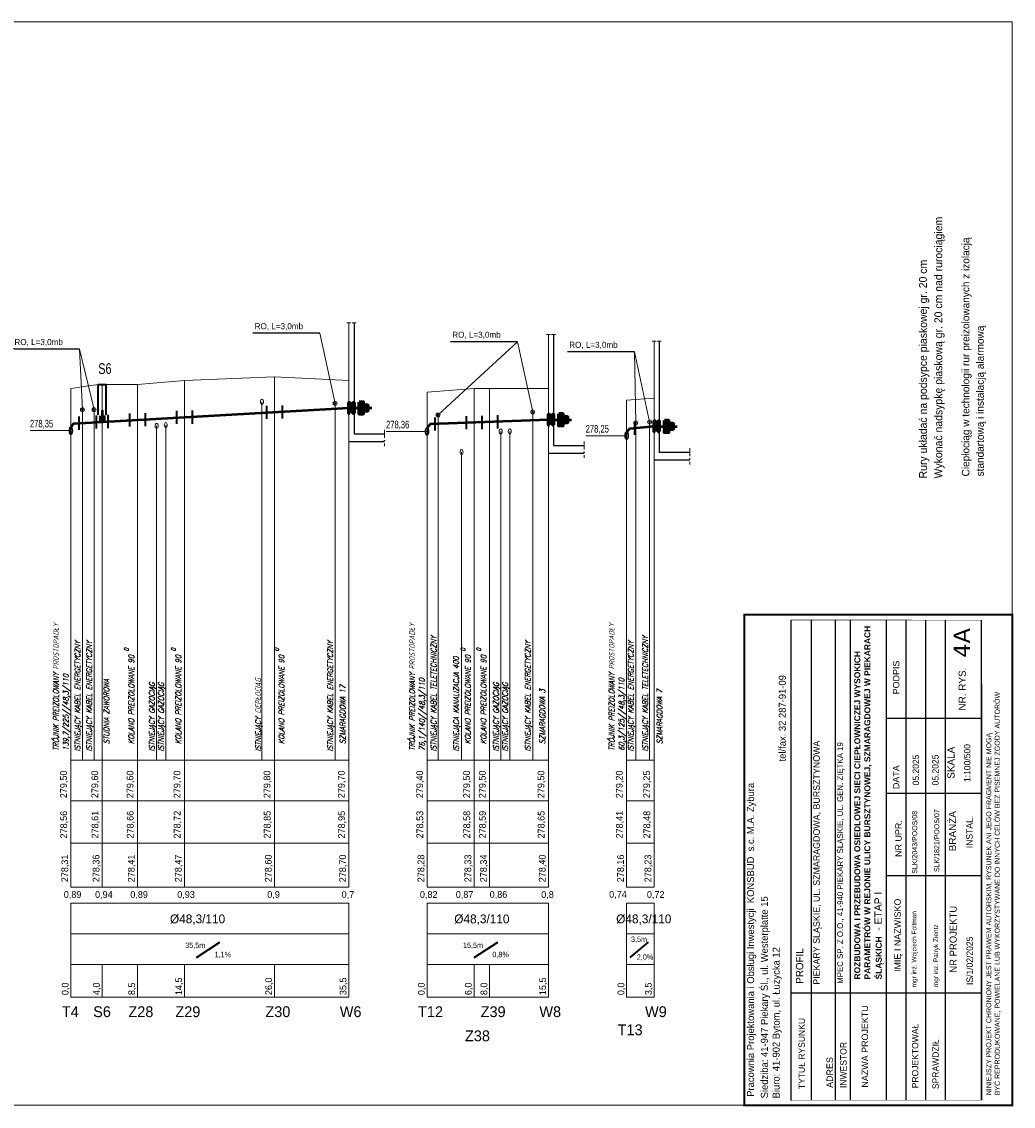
# Model space of a CAD drawing. Extents: x 6567519 to 6569315, y 5583523 to 5585607.
# Tile 59 of 67: x 6567851 to 6568104, y 5585330 to 5585607. Entities that reach past the tile are written whole.
import ezdxf

# ---------------------------------------------------------------- set-up
doc = ezdxf.new("R2010")
doc.units = 0
doc.linetypes.add('GAK', pattern=[3.5, 2, -0.7, 0.1, -0.7])
doc.linetypes.add('KOC', pattern=[2, 1.5, -0.5])
for name, color, linetype, lineweight in [('0-przyłącze', 7, 'CONTINUOUS', 50), ('monitorigng', 220, 'KOC', 30), ('pomocnicza', 140, 'CONTINUOUS', 30), ('siec', 7, 'GAK', 70), ('tekst', 2, 'CONTINUOUS', 20)]:
    doc.layers.add(name, color=color, linetype=linetype, lineweight=lineweight)
for name, color, linetype in [('_D.OBRZEŻE', 43, 'CONTINUOUS'), ('tabela', 141, 'CONTINUOUS'), ('teren', 7, 'CONTINUOUS')]:
    doc.layers.add(name, color=color, linetype=linetype)
doc.styles.add('Opisy018', font='verdana.ttf', dxfattribs={"height": 20})
doc.styles.add('ULICA', font='SIMPLEX', dxfattribs={"width": 0.8, "oblique": 15.00003, "height": 1.25})

msp = doc.modelspace()

# ---------------------------------------------------------------- hatches: boundary and pattern name
at = {"layer": 'siec', "linetype": 'Continuous'}
for points in [[(6567934.335, 5585509.911), (6567934.631, 5585509.911), (6567934.631, 5585507.302), (6567934.335, 5585507.302)], [(6567935.391, 5585509.911), (6567935.686, 5585509.911), (6567935.687, 5585507.302), (6567935.391, 5585507.302)], [(6567985.335, 5585506.911), (6567985.631, 5585506.911), (6567985.631, 5585504.302), (6567985.335, 5585504.302)], [(6567986.391, 5585506.911), (6567986.686, 5585506.911), (6567986.687, 5585504.302), (6567986.391, 5585504.302)], [(6568012.335, 5585505.211), (6568012.631, 5585505.211), (6568012.631, 5585502.602), (6568012.335, 5585502.602)], [(6568013.391, 5585505.211), (6568013.686, 5585505.211), (6568013.687, 5585502.602), (6568013.391, 5585502.602)]]:
    msp.add_hatch(color=256, dxfattribs=at).paths.add_polyline_path(points)
at = {"layer": 'siec', "lineweight": 20}
h = msp.add_hatch(color=3, dxfattribs=at)
h.paths.add_polyline_path([(6567939.247, 5585509.311), (6567939.247, 5585508.607), (6567938.054, 5585508.607), (6567938.054, 5585509.311)])
h.paths.add_polyline_path([(6567938.054, 5585507.902), (6567938.054, 5585508.607), (6567939.247, 5585508.607), (6567939.247, 5585507.902)])
h.paths.add_polyline_path([(6567936.987, 5585508.607), (6567938.054, 5585508.607), (6567938.054, 5585507.902), (6567938.054, 5585507.116), (6567936.987, 5585507.116)])
h.paths.add_polyline_path([(6567936.987, 5585510.097), (6567938.054, 5585510.097), (6567938.054, 5585508.607), (6567936.987, 5585508.607)])
h = msp.add_hatch(color=3, dxfattribs=at)
h.paths.add_polyline_path([(6567990.247, 5585506.311), (6567990.247, 5585505.607), (6567989.054, 5585505.607), (6567989.054, 5585506.311)])
h.paths.add_polyline_path([(6567989.054, 5585504.902), (6567989.054, 5585505.607), (6567990.247, 5585505.607), (6567990.247, 5585504.902)])
h.paths.add_polyline_path([(6567987.987, 5585505.607), (6567989.054, 5585505.607), (6567989.054, 5585504.902), (6567989.054, 5585504.116), (6567987.987, 5585504.116)])
h.paths.add_polyline_path([(6567987.987, 5585507.097), (6567989.054, 5585507.097), (6567989.054, 5585505.607), (6567987.987, 5585505.607)])
h = msp.add_hatch(color=3, dxfattribs=at)
h.paths.add_polyline_path([(6568017.247, 5585504.611), (6568017.247, 5585503.907), (6568016.054, 5585503.907), (6568016.054, 5585504.611)])
h.paths.add_polyline_path([(6568016.054, 5585503.202), (6568016.054, 5585503.907), (6568017.247, 5585503.907), (6568017.247, 5585503.202)])
h.paths.add_polyline_path([(6568014.987, 5585503.907), (6568016.054, 5585503.907), (6568016.054, 5585503.202), (6568016.054, 5585502.416), (6568014.987, 5585502.416)])
h.paths.add_polyline_path([(6568014.987, 5585505.397), (6568016.054, 5585505.397), (6568016.054, 5585503.907), (6568014.987, 5585503.907)])

# ---------------------------------------------------------------- linework, layer by layer
at = {"layer": '0-przyłącze', "color": 0, "lineweight": 25}
for p, q in [((6567926.954, 5585527.737), (6567909.85, 5585527.736)), ((6567977.44, 5585525.553), (6567960.337, 5585525.552)), ((6567865.569, 5585523.672), (6567848.466, 5585523.671)), ((6568007.315, 5585522.973), (6567990.212, 5585522.972))]:
    msp.add_line(p, q, dxfattribs=at)
at = {"layer": '0-przyłącze', "color": 1, "linetype": 'ByBlock', "lineweight": 40}
for p, q in [((6567913.35, 5585509.186), (6567913.35, 5585505.828)), ((6567917.338, 5585509.245), (6567917.338, 5585505.887)), ((6567865.341, 5585506.399), (6567865.341, 5585503.04)), ((6567869.821, 5585506.691), (6567869.821, 5585503.333)), ((6567872.807, 5585506.819), (6567872.807, 5585503.461)), ((6567878.35, 5585507.214), (6567878.35, 5585503.856)), ((6567882.338, 5585507.273), (6567882.338, 5585503.915)), ((6567890.35, 5585507.89), (6567890.35, 5585504.532)), ((6567894.338, 5585507.949), (6567894.338, 5585504.591)), ((6567956.341, 5585506.163), (6567956.341, 5585502.805)), ((6567964.35, 5585506.521), (6567964.35, 5585503.163)), ((6567968.338, 5585506.58), (6567968.338, 5585503.222)), ((6567972.338, 5585506.735), (6567972.338, 5585503.377)), ((6568007.341, 5585505.086), (6568007.341, 5585501.728))]:
    msp.add_line(p, q, dxfattribs=at)
at = {"layer": '0-przyłącze', "color": 0, "lineweight": 20, "extrusion": (0, 0, -1)}
for centre in [(6567912.16, 5585510.196), (6567885.244, 5585504.016), (6567887.577, 5585504.21), (6567973.148, 5585502.607), (6567975.481, 5585502.607), (6567963.145, 5585497.341)]:
    msp.add_ellipse(centre, major_axis=(0, 0.646), ratio=0.5936938, dxfattribs=at)
at = {"layer": '0-przyłącze', "color": 0, "lineweight": 30}
for centre in [(6567863.335, 5585502.817), (6567954.335, 5585502.582), (6568005.335, 5585501.505)]:
    msp.add_ellipse(centre, major_axis=(0, -0.956), ratio=0.4013823, dxfattribs=at)
at = {"layer": '_D.OBRZEŻE', "color": 0}
for p, q in [((6568047.397, 5585331.611), (6568047.397, 5585454.384)), ((6568052.596, 5585331.647), (6568052.596, 5585454.383)), ((6568058.732, 5585331.667), (6568058.732, 5585454.381)), ((6568062.51, 5585331.667), (6568062.51, 5585454.379)), ((6568071.766, 5585331.667), (6568071.766, 5585454.376)), ((6568076.766, 5585331.667), (6568076.766, 5585454.374)), ((6568081.766, 5585331.667), (6568081.766, 5585454.373)), ((6568086.766, 5585331.667), (6568086.766, 5585454.371)), ((6568096.019, 5585331.667), (6568096.019, 5585454.368)), ((6568096.019, 5585429.24), (6568071.766, 5585429.24)), ((6568096.019, 5585410.051), (6568071.766, 5585410.051)), ((6568096.019, 5585389.038), (6568071.766, 5585389.038)), ((6568096.019, 5585359.038), (6568047.397, 5585359.038))]:
    msp.add_line(p, q, dxfattribs=at)
for points, const_width in [([(6568035.397, 5585330.35), (6568035.397, 5585455.75), (6568103.871, 5585455.75), (6568103.871, 5585330.35)], 0.518), ([(6568047.371, 5585454.384), (6568047.371, 5585331.667), (6568096.169, 5585331.667), (6568096.091, 5585454.368)], 0.148)]:
    msp.add_lwpolyline(points, close=True, dxfattribs=dict(at, const_width=const_width))
at = {"layer": 'monitorigng', "color": 6, "linetype": 'ByBlock', "lineweight": 20}
msp.add_line((6567912.16, 5585418.607), (6567912.16, 5585510.196), dxfattribs=at)
at = {"layer": 'monitorigng', "color": 1, "linetype": 'ByBlock', "lineweight": 20}
for p, q in [((6567930.85, 5585418.607), (6567930.85, 5585509.79)), ((6567866.298, 5585418.607), (6567866.298, 5585508.186)), ((6567869.262, 5585418.607), (6567869.262, 5585508.186)), ((6567981.337, 5585418.607), (6567981.337, 5585507.607)), ((6568007.653, 5585418.607), (6568007.653, 5585504.772))]:
    msp.add_line(p, q, dxfattribs=at)
at = {"layer": 'monitorigng', "color": 40, "linetype": 'ByBlock', "lineweight": 20}
for p, q in [((6567957.154, 5585418.607), (6567957.154, 5585506.842)), ((6568011.212, 5585418.607), (6568011.212, 5585505.026))]:
    msp.add_line(p, q, dxfattribs=at)
at = {"layer": 'monitorigng', "color": 2, "linetype": 'ByBlock', "lineweight": 20}
for p, q in [((6567885.244, 5585418.607), (6567885.244, 5585504.016)), ((6567887.577, 5585418.607), (6567887.577, 5585504.21)), ((6567973.148, 5585418.607), (6567973.148, 5585502.607)), ((6567975.481, 5585418.607), (6567975.481, 5585502.607))]:
    msp.add_line(p, q, dxfattribs=at)
at = {"layer": 'monitorigng', "color": 44, "linetype": 'ByBlock', "lineweight": 20}
msp.add_line((6567963.145, 5585418.607), (6567963.145, 5585497.341), dxfattribs=at)
at = {"layer": 'pomocnicza', "color": 0, "lineweight": 20}
for p, q in [((6567863.335, 5585386.146), (6567863.335, 5585418.607)), ((6567871.335, 5585386.146), (6567871.335, 5585418.607)), ((6567880.335, 5585386.146), (6567880.335, 5585418.607)), ((6567892.335, 5585386.146), (6567892.335, 5585418.607)), ((6567915.335, 5585386.146), (6567915.335, 5585418.607)), ((6567934.335, 5585386.146), (6567934.335, 5585418.607)), ((6567954.335, 5585386.146), (6567954.335, 5585418.607)), ((6567966.335, 5585386.146), (6567966.335, 5585418.607)), ((6567970.335, 5585386.146), (6567970.335, 5585418.607)), ((6567985.335, 5585386.146), (6567985.335, 5585418.607)), ((6568005.335, 5585386.146), (6568005.335, 5585418.607)), ((6568012.335, 5585386.146), (6568012.335, 5585418.607)), ((6567863.335, 5585357.993), (6567863.335, 5585382.035)), ((6567934.335, 5585357.993), (6567934.335, 5585382.035)), ((6567954.335, 5585357.993), (6567954.335, 5585382.035)), ((6567985.335, 5585357.993), (6567985.335, 5585382.035)), ((6568005.335, 5585357.993), (6568005.335, 5585382.035)), ((6568012.335, 5585357.993), (6568012.335, 5585382.035)), ((6567871.335, 5585357.993), (6567871.335, 5585366.369)), ((6567880.335, 5585357.993), (6567880.335, 5585366.369)), ((6567892.335, 5585357.993), (6567892.335, 5585366.369)), ((6567915.335, 5585357.993), (6567915.335, 5585366.369)), ((6567966.335, 5585357.993), (6567966.335, 5585366.369)), ((6567970.335, 5585357.993), (6567970.335, 5585366.369))]:
    msp.add_line(p, q, dxfattribs=at)
at = {"layer": 'siec', "linetype": 'ByBlock', "lineweight": 20}
for p, q in [((6567529.67, 5585607.35), (6568103.871, 5585607.35)), ((6568103.871, 5585607.35), (6568103.871, 5585330.35)), ((6567930.85, 5585509.79), (6567926.954, 5585527.737)), ((6567957.154, 5585506.842), (6567977.44, 5585525.553)), ((6567981.337, 5585507.607), (6567977.44, 5585525.553)), ((6567866.298, 5585508.186), (6567865.569, 5585523.672)), ((6567869.262, 5585508.186), (6567865.569, 5585523.672)), ((6568011.212, 5585505.026), (6568007.315, 5585522.973)), ((6568007.653, 5585504.772), (6568007.315, 5585522.973)), ((6567870.338, 5585514.607), (6567863.335, 5585513.607)), ((6567871.335, 5585418.607), (6567871.335, 5585514.607)), ((6567880.335, 5585514.607), (6567872.333, 5585514.607)), ((6567892.335, 5585515.607), (6567880.335, 5585514.607)), ((6567880.335, 5585418.607), (6567880.335, 5585514.607)), ((6567915.335, 5585516.607), (6567892.335, 5585515.607)), ((6567892.335, 5585418.607), (6567892.335, 5585515.607)), ((6567915.335, 5585418.607), (6567915.335, 5585516.607)), ((6567934.335, 5585515.607), (6567915.335, 5585516.607)), ((6567934.335, 5585418.607), (6567934.335, 5585515.607)), ((6567863.335, 5585418.607), (6567863.335, 5585513.607)), ((6567966.335, 5585513.607), (6567954.335, 5585512.607)), ((6567954.335, 5585418.607), (6567954.335, 5585512.607)), ((6567966.335, 5585418.607), (6567966.335, 5585513.607)), ((6567970.335, 5585513.607), (6567966.335, 5585513.607)), ((6567970.335, 5585418.607), (6567970.335, 5585513.607)), ((6567985.335, 5585513.607), (6567970.335, 5585513.607)), ((6567985.335, 5585418.607), (6567985.335, 5585513.607)), ((6568012.335, 5585511.107), (6568005.335, 5585510.607)), ((6568005.335, 5585418.607), (6568005.335, 5585510.607)), ((6568012.335, 5585418.607), (6568012.335, 5585511.107)), ((6567863.335, 5585502.817), (6567852.91, 5585502.817)), ((6567954.335, 5585502.582), (6567943.91, 5585502.582)), ((6568005.335, 5585501.505), (6567994.91, 5585501.505)), ((6567529.67, 5585330.35), (6568103.871, 5585330.35))]:
    msp.add_line(p, q, dxfattribs=at)
at = {"layer": 'siec', "color": 0, "linetype": 'ByBlock', "lineweight": 20}
for p, q in [((6567933.824, 5585530.396), (6567934.847, 5585530.396)), ((6567935.174, 5585530.396), (6567936.197, 5585530.396)), ((6567984.824, 5585527.396), (6567985.847, 5585527.396)), ((6567986.174, 5585527.396), (6567987.197, 5585527.396)), ((6568011.824, 5585525.696), (6568012.847, 5585525.696)), ((6568013.174, 5585525.696), (6568014.197, 5585525.696))]:
    msp.add_line(p, q, dxfattribs=at)
at = {"layer": 'siec', "color": 0, "linetype": 'Continuous', "lineweight": 20}
for p, q in [((6567934.335, 5585510.903), (6567934.335, 5585530.396)), ((6567985.335, 5585507.903), (6567985.335, 5585527.396)), ((6568012.335, 5585506.203), (6568012.335, 5585525.696))]:
    msp.add_line(p, q, dxfattribs=at)
at = {"layer": 'siec', "color": 0, "linetype": 'ByBlock', "lineweight": 35}
for p, q in [((6567870.333, 5585506.858), (6567870.339, 5585514.607)), ((6567872.333, 5585506.858), (6567872.333, 5585514.607))]:
    msp.add_line(p, q, dxfattribs=at)
at = {"layer": 'siec', "color": 0, "linetype": 'ByBlock', "lineweight": 40}
msp.add_line((6567870.338, 5585514.607), (6567872.333, 5585514.607), dxfattribs=at)
at = {"layer": 'siec', "linetype": 'ByBlock', "lineweight": 50}
for p, q in [((6567864.105, 5585504.65), (6567934.335, 5585508.607)), ((6567985.335, 5585505.607), (6567955.104, 5585504.436)), ((6568012.335, 5585503.907), (6568006.033, 5585503.276))]:
    msp.add_line(p, q, dxfattribs=at)
at = {"layer": 'siec', "color": 1, "linetype": 'ByBlock', "lineweight": 50}
for p, q in [((6567934.335, 5585508.607), (6567940.238, 5585508.607)), ((6567985.335, 5585505.607), (6567991.238, 5585505.607)), ((6568012.335, 5585503.907), (6568018.238, 5585503.907))]:
    msp.add_line(p, q, dxfattribs=at)
at = {"layer": 'siec', "color": 0, "linetype": 'ByBlock', "lineweight": 50}
for p, q in [((6567870.779, 5585506.635), (6567870.779, 5585505.026)), ((6567871.335, 5585508.078), (6567871.335, 5585505.057)), ((6567871.831, 5585506.65), (6567871.831, 5585505.085))]:
    msp.add_line(p, q, dxfattribs=at)
at = {"layer": 'siec', "color": 0, "linetype": 'Continuous', "lineweight": 50}
for p, q in [((6567864.105, 5585504.65), (6567863.335, 5585503.773)), ((6567955.104, 5585504.436), (6567954.335, 5585503.538)), ((6568006.033, 5585503.276), (6568005.335, 5585502.461))]:
    msp.add_line(p, q, dxfattribs=at)
at = {"layer": 'siec', "color": 1, "lineweight": 20}
for p, q in [((6567943.505, 5585503), (6567943.505, 5585498.85)), ((6567994.505, 5585500), (6567994.505, 5585495.85)), ((6568021.505, 5585498.3), (6568021.505, 5585494.15))]:
    msp.add_line(p, q, dxfattribs=at)
at = {"layer": 'siec', "linetype": 'Continuous'}
for points in [[(6567934.631, 5585507.302), (6567934.335, 5585507.302), (6567934.335, 5585509.911), (6567934.631, 5585509.911)], [(6567935.687, 5585507.302), (6567935.391, 5585507.302), (6567935.391, 5585509.911), (6567935.687, 5585509.911)], [(6567936.987, 5585510.097), (6567938.054, 5585510.097), (6567938.054, 5585507.116), (6567936.987, 5585507.116)], [(6567938.054, 5585509.311), (6567939.247, 5585509.311), (6567939.247, 5585507.902), (6567938.054, 5585507.902)], [(6567985.631, 5585504.302), (6567985.335, 5585504.302), (6567985.335, 5585506.911), (6567985.631, 5585506.911)], [(6567986.687, 5585504.302), (6567986.391, 5585504.302), (6567986.391, 5585506.911), (6567986.687, 5585506.911)], [(6567987.987, 5585507.097), (6567989.054, 5585507.097), (6567989.054, 5585504.116), (6567987.987, 5585504.116)], [(6567989.054, 5585506.311), (6567990.247, 5585506.311), (6567990.247, 5585504.902), (6567989.054, 5585504.902)], [(6568012.631, 5585502.602), (6568012.335, 5585502.602), (6568012.335, 5585505.211), (6568012.631, 5585505.211)], [(6568013.687, 5585502.602), (6568013.391, 5585502.602), (6568013.391, 5585505.211), (6568013.687, 5585505.211)], [(6568014.987, 5585505.397), (6568016.054, 5585505.397), (6568016.054, 5585502.416), (6568014.987, 5585502.416)], [(6568016.054, 5585504.611), (6568017.247, 5585504.611), (6568017.247, 5585503.202), (6568016.054, 5585503.202)]]:
    msp.add_lwpolyline(points, close=True, dxfattribs=at)
at = {"layer": 'siec', "linetype": 'Continuous', "lineweight": 20}
for centre in [(6567866.298, 5585508.186), (6567869.262, 5585508.186), (6567930.85, 5585509.79), (6567957.154, 5585506.841), (6567981.337, 5585507.607), (6568007.653, 5585504.772), (6568011.212, 5585505.026)]:
    msp.add_circle(centre, 0.508, dxfattribs=at)
at = {"layer": 'siec', "linetype": 'ByBlock', "lineweight": 20}
for centre in [(6567930.85, 5585509.79), (6567866.298, 5585508.186), (6567869.262, 5585508.186), (6567957.154, 5585506.842), (6567981.337, 5585507.607), (6568007.653, 5585504.772), (6568011.212, 5585505.026)]:
    msp.add_circle(centre, 0.216, dxfattribs=at)
at = {"layer": 'tabela', "color": 0, "linetype": 'ByBlock', "lineweight": 20}
for p, q in [((6567863.335, 5585418.607), (6567934.335, 5585418.607)), ((6567954.335, 5585418.607), (6567985.335, 5585418.607)), ((6568005.335, 5585418.607), (6568012.335, 5585418.607)), ((6567863.335, 5585408.2), (6567934.335, 5585408.2)), ((6567954.335, 5585408.2), (6567985.335, 5585408.2)), ((6568005.335, 5585408.2), (6568012.335, 5585408.2)), ((6567863.335, 5585397.339), (6567934.335, 5585397.339)), ((6567863.335, 5585397.339), (6567934.335, 5585397.339)), ((6567954.335, 5585397.339), (6567985.335, 5585397.339)), ((6567954.335, 5585397.339), (6567985.335, 5585397.339)), ((6568005.335, 5585397.339), (6568012.335, 5585397.339)), ((6568005.335, 5585397.339), (6568012.335, 5585397.339)), ((6567863.335, 5585386.146), (6567934.335, 5585386.146)), ((6567954.335, 5585386.146), (6567985.335, 5585386.146)), ((6568005.335, 5585386.146), (6568012.335, 5585386.146)), ((6567863.335, 5585382.035), (6567934.335, 5585382.035)), ((6567954.335, 5585382.035), (6567985.335, 5585382.035)), ((6568005.335, 5585382.035), (6568012.335, 5585382.035)), ((6567863.335, 5585374.188), (6567934.335, 5585374.188)), ((6567863.335, 5585374.188), (6567934.335, 5585374.188)), ((6567863.335, 5585374.188), (6567934.335, 5585374.188)), ((6567954.335, 5585374.188), (6567985.335, 5585374.188)), ((6567954.335, 5585374.188), (6567985.335, 5585374.188)), ((6567954.335, 5585374.188), (6567985.335, 5585374.188)), ((6568005.335, 5585374.188), (6568012.335, 5585374.188)), ((6568005.335, 5585374.188), (6568012.335, 5585374.188)), ((6568005.335, 5585374.188), (6568012.335, 5585374.188)), ((6567863.335, 5585366.369), (6567934.335, 5585366.369)), ((6567863.335, 5585366.369), (6567934.335, 5585366.369)), ((6567954.335, 5585366.369), (6567985.335, 5585366.369)), ((6567954.335, 5585366.369), (6567985.335, 5585366.369)), ((6568005.335, 5585366.369), (6568012.335, 5585366.369)), ((6568005.335, 5585366.369), (6568012.335, 5585366.369)), ((6567863.335, 5585357.993), (6567934.335, 5585357.993)), ((6567954.335, 5585357.993), (6567985.335, 5585357.993)), ((6568005.335, 5585357.993), (6568012.335, 5585357.993))]:
    msp.add_line(p, q, dxfattribs=at)
at = {"layer": 'tekst', "color": 0, "linetype": 'ByBlock', "lineweight": 40}
for p, q in [((6567895.436, 5585368.105), (6567901.43, 5585372.012)), ((6567966.411, 5585368.105), (6567972.405, 5585372.012)), ((6568006.246, 5585368.105), (6568010.96, 5585372.012))]:
    msp.add_line(p, q, dxfattribs=at)
at = {"layer": 'teren', "color": 3}
for p, q in [((6567935.686, 5585530.396), (6567935.686, 5585502.019)), ((6567986.686, 5585527.396), (6567986.686, 5585499.019)), ((6568013.686, 5585525.696), (6568013.686, 5585497.319)), ((6567935.686, 5585502.019), (6567943.505, 5585502.019)), ((6567935.686, 5585502.019), (6567943.505, 5585502.019)), ((6567934.335, 5585500.019), (6567943.505, 5585500.019)), ((6567986.686, 5585499.019), (6567994.505, 5585499.019)), ((6567986.686, 5585499.019), (6567994.505, 5585499.019)), ((6567985.335, 5585497.019), (6567994.505, 5585497.019)), ((6568012.335, 5585495.319), (6568021.505, 5585495.319)), ((6568013.686, 5585497.319), (6568021.505, 5585497.319)), ((6568013.686, 5585497.319), (6568021.505, 5585497.319))]:
    msp.add_line(p, q, dxfattribs=at)

# ---------------------------------------------------------------- texts
at = {"layer": '_D.OBRZEŻE', "color": 0, "attachment_point": 1, "rotation": 90}
for s, insert, char_height, width in [('{\\fArial|b1|i0|c238|p34;\\H0.819x;ROZBUDOWA I PRZEBUDOWA OSIEDLOWEJ SIECI CIEPŁOWNICZEJ WYSOKICH PARAMETRÓW W REJONIE ULICY BURSZTYNOWEJ, SZMARAGDOWEJ W PIEKARACH ŚLĄSKICH\\fArial|b0|i0|c238|p34;\\H1.221x; \\H1x; - ETAP I\\P\\H1x; }', (6568063.493, 5585362.516), 1.88431, 95.17216), ('{\\fArial|b0|i0|c238|p34;\\Q0;PODPIS}', (6568073.373, 5585435.406), 1.6325, 47.38523), ('{\\H0.8612x; tel/fax. 32 287-91-09}\\P ', (6568044.205, 5585417.573), 2.09, 63.97006), ('{\\fArial|b0|i0|c238|p34;\\Q0;NR. RYS.}', (6568090.173, 5585431.255), 1.81389, 47.38523), (' NINIEJSZY PROJEKT CHRONIONY JEST PRAWEM AUTORSKIM, RYSUNEK ANI JEGO FRAGMENT NIE MOGĄ\\P BYĆ REPRODUKOWANE, POWIELANE LUB WYKORZYSTYWANE DO INNYCH CELÓW BEZ PISEMNEJ ZGODY AUTORÓW', (6568097.208, 5585332.404), 1.3, 144.97931), ('MPEC SP. Z O.O., 41-940 PIEKARY ŚLĄSKIE, UL. GEN. ZIĘTKA 19', (6568059.128, 5585361.409), 1.5, 103.19293), ('PIEKARY ŚLĄSKIE, UL. SZMARAGDOWA, BURSZTYNOWA', (6568053.003, 5585361.177), 1.6929, 91.89273), ('05.2025', (6568078.4, 5585412.111), 1.6325, 47.38523), ('05.2025', (6568083.4, 5585412.111), 1.6325, 47.38523), ('{\\fArial|b0|i0|c238|p34;\\Q0;SKALA}', (6568087.3, 5585413.827), 1.81389, 47.38523), ('^I  1:100/500', (6568091.537, 5585405.233), 1.6325, 47.38523), ('Pracownia Projektowania i Obsługi Inwestycji  KONSBUD  s.c. M.A. Zybura{\\Q15;              }', (6568036.099, 5585332.522), 1.8, 562.17756), ('{\\fArial|b0|i0|c238|p34;\\Q0;DATA}', (6568073.373, 5585411.182), 1.6325, 47.38523), ('SLK/2043/POOS/08', (6568078.279, 5585389.533), 1.3, 45.01597), ('SLK/1821/POOS/07', (6568083.909, 5585389.961), 1.3, 45.01597), ('{\\fArial|b0|i0|c238|p34;\\Q0;BRANŻA}', (6568087.675, 5585395.287), 1.81389, 47.38523), ('{\\fArial|b0|i0|c238|p34;NR UPR.}', (6568073.963, 5585393.843), 1.6325, 47.38523), ('^IINSTAL.', (6568092.088, 5585389.565), 1.6325, 47.38523), ('Siedziba: 41-947 Piekary Śl., ul. Westerplatte 15\\PBiuro: 41-902 Bytom, ul. Łużycka 12', (6568039.625, 5585332.128), 1.8, 96.14539), ('{\\fArial|b0|i0|c238|p34;\\Q0;IMIĘ I NAZWISKO}', (6568073.748, 5585364.432), 1.6325, 47.38523), ('mgr inż. Wojciech Foltman', (6568078.179, 5585360.48), 1.2, 47.38523), ('NR PROJEKTU', (6568087.851, 5585364.227), 1.81389, 47.38523), ('mgr inż. Patryk Zientz', (6568083.722, 5585360.567), 1.2, 47.38523), ('\\A1;    IS/1/02/2025', (6568092.175, 5585358.667), 1.6325, 47.38523), ('PROFIL', (6568048.578, 5585361.414), 1.881, 95.48536), ('{\\fArial|b0|i0|c238|p34;NAZWA PROJEKTU}', (6568065.391, 5585334.882), 1.6325, 47.38523), ('TYTUŁ RYSUNKU', (6568049.247, 5585334.484), 1.6325, 47.38523), ('PROJEKTOWAŁ', (6568078.227, 5585334.698), 1.6325, 47.38523), ('INWESTOR', (6568059.889, 5585334.765), 1.6325, 47.38523), ('SPRAWDZIŁ', (6568083.464, 5585334.49), 1.6325, 47.38523), ('{\\fArial|b0|i0|c238|p34;ADRES }', (6568056.399, 5585334.81), 1.6325, 47.38523)]:
    msp.add_mtext(s, dxfattribs=dict(at, insert=insert, char_height=char_height, width=width))
at = {"layer": '_D.OBRZEŻE', "color": 0, "insert": (6568088.89, 5585444.781), "char_height": 4.18, "width": 6.8401, "attachment_point": 1, "rotation": 90, "style": 'Opisy018'}
msp.add_mtext('4A', dxfattribs=at)
at = {"layer": 'pomocnicza', "lineweight": 20}
for s, height, p in [('Wykonać nadsypkę piaskową gr. 20 cm nad rurociągiem', 2, (6568085.975, 5585490.594)), ('Ciepłociąg w technologii rur preizolowanych z izolacją', 1.92, (6568092.902, 5585491.109)), ('Rury układać na podsypce piaskowej gr. 20 cm', 2, (6568082.051, 5585490.594)), ('standartową i instalacją alarmową ', 1.92, (6568096.593, 5585491.119))]:
    msp.add_text(s, height=height, rotation=90, dxfattribs=at).set_placement(p)
at = {"layer": 'pomocnicza', "color": 0, "linetype": 'ByBlock', "lineweight": 20, "style": 'ULICA', "oblique": 15.00003, "width": 0.8}
for s, height, p in [('TRÓJNIK PREIZOLOWANY PROSTOPADŁY', 1.4, (6567860.215, 5585420.966)), ('TRÓJNIK PREIZOLOWANY PROSTOPADŁY', 1.4, (6567951.215, 5585420.966)), ('TRÓJNIK PREIZOLOWANY PROSTOPADŁY', 1.4, (6568002.215, 5585420.966)), ('ISTNIEJĄCY KABEL TELETECHNICZNY', 1.4, (6567956.727, 5585420.773)), ('ISTNIEJĄCY KABEL TELETECHNICZNY', 1.4, (6568010.785, 5585420.773)), ('ISTNIEJĄCY KABEL ENERGETYCZNY', 1.4, (6567865.73, 5585420.773)), ('ISTNIEJĄCY KABEL ENERGETYCZNY', 1.4, (6567868.693, 5585420.773)), ('0', 1.12, (6567878.095, 5585446.379)), ('0', 1.12, (6567890.095, 5585446.379)), ('0', 1.12, (6567916.466, 5585446.379)), ('ISTNIEJĄCY KABEL ENERGETYCZNY', 1.4, (6567930.282, 5585420.773)), ('0', 1.12, (6567964.095, 5585446.379)), ('0', 1.12, (6567968.095, 5585446.379)), ('ISTNIEJĄCY KABEL ENERGETYCZNY', 1.4, (6567980.769, 5585420.773)), ('ISTNIEJĄCY KABEL ENERGETYCZNY', 1.4, (6568007.084, 5585420.773)), ('KOLANO PREIZOLOWANE 90', 1.4, (6567879.48, 5585422.664)), ('KOLANO PREIZOLOWANE 90', 1.4, (6567891.48, 5585422.664)), ('KOLANO PREIZOLOWANE 90', 1.4, (6567917.851, 5585422.664)), ('ISTNIEJĄCA KANALIZACJA 400', 1.4, (6567962.469, 5585420.773)), ('KOLANO PREIZOLOWANE 90', 1.4, (6567965.48, 5585422.664)), ('KOLANO PREIZOLOWANE 90', 1.4, (6567969.48, 5585422.664)), ('ISTNIEJĄCY CIEPŁOCIĄG', 1.4, (6567911.888, 5585420.773)), ('STUDNIA ZAWOROWA', 1.4, (6567873.147, 5585422.664)), ('ISTNIEJĄCY GAZOCIĄG', 1.4, (6567884.738, 5585420.773)), ('ISTNIEJĄCY GAZOCIĄG', 1.4, (6567887.071, 5585420.773)), ('ISTNIEJĄCY GAZOCIĄG', 1.4, (6567972.643, 5585420.773)), ('ISTNIEJĄCY GAZOCIĄG', 1.4, (6567974.976, 5585420.773)), ('139,7/225//48,3/110', 1.4, (6567862.736, 5585420.966)), ('SZMARAGDOWA 17', 1.4, (6567933.48, 5585422.664)), ('76,1/140//48,3/110', 1.4, (6567953.736, 5585420.966)), ('SZMARAGDOWA 3', 1.4, (6567984.48, 5585422.664)), ('60,3/125//48,3/110', 1.4, (6568004.736, 5585420.966)), ('SZMARAGDOWA 7', 1.4, (6568014.444, 5585422.664))]:
    msp.add_text(s, height=height, rotation=90, dxfattribs=at).set_placement(p)
at = {"layer": 'tekst', "color": 141, "lineweight": 20}
for p in [(6567910.296, 5585528.741), (6567960.782, 5585526.558), (6567848.911, 5585524.676), (6567990.657, 5585523.978)]:
    msp.add_text('RO, L=3,0mb', height=1.54829, dxfattribs=at).set_placement(p)
at = {"layer": 'tekst', "color": 0, "lineweight": 20}
for s, height, width, p in [('S6', 2.7648, 0.75, (6567870.33, 5585517.283)), ('278,35', 1.9354, 0.75, (6567852.865, 5585503.634)), ('278,36', 1.9354, 0.75, (6567943.865, 5585503.399)), ('278,25', 1.9354, 0.75, (6567994.865, 5585502.322)), ('3,5m', 1.38, 0.8, (6568006.442, 5585372.108)), ('35,5m', 1.38, 0.8, (6567892.536, 5585370.563)), ('15,5m', 1.38, 0.8, (6567963.511, 5585370.563)), ('1,1%%%', 1.38, 0.8, (6567900.059, 5585368.212)), ('0,8%%%', 1.38, 0.8, (6567971.035, 5585368.212)), ('2,0%%%', 1.38, 0.8, (6568007.927, 5585367.542))]:
    msp.add_text(s, height=height, dxfattribs=dict(at, width=width)).set_placement(p)
for s, p in [('279,50', (6567862.311, 5585408.852)), ('279,60', (6567870.311, 5585408.852)), ('279,60', (6567879.311, 5585408.852)), ('279,70', (6567891.311, 5585408.852)), ('279,80', (6567914.311, 5585408.852)), ('279,70', (6567933.311, 5585408.852)), ('279,40', (6567953.311, 5585408.852)), ('279,50', (6567965.311, 5585408.852)), ('279,50', (6567969.311, 5585408.852)), ('279,50', (6567984.311, 5585408.852)), ('279,20', (6568004.311, 5585408.852)), ('279,25', (6568011.311, 5585408.852)), ('278,56', (6567862.355, 5585398.559)), ('278,61', (6567870.355, 5585398.559)), ('278,66', (6567879.355, 5585398.559)), ('278,72', (6567891.355, 5585398.559)), ('278,85', (6567914.355, 5585398.559)), ('278,95', (6567933.355, 5585398.559)), ('278,53', (6567953.355, 5585398.559)), ('278,58', (6567965.355, 5585398.559)), ('278,59', (6567969.355, 5585398.559)), ('278,65', (6567984.355, 5585398.559)), ('278,41', (6568004.355, 5585398.559)), ('278,48', (6568011.355, 5585398.559)), ('278,31', (6567862.632, 5585387.366)), ('278,36', (6567870.632, 5585387.366)), ('278,41', (6567879.632, 5585387.366)), ('278,47', (6567891.632, 5585387.366)), ('278,60', (6567914.632, 5585387.366)), ('278,70', (6567933.632, 5585387.366)), ('278,28', (6567953.632, 5585387.366)), ('278,33', (6567965.632, 5585387.366)), ('278,34', (6567969.632, 5585387.366)), ('278,40', (6567984.632, 5585387.366)), ('278,16', (6568004.632, 5585387.366)), ('278,23', (6568011.632, 5585387.366)), ('0,0', (6567862.734, 5585358.516)), ('4,0', (6567870.734, 5585358.516)), ('8,5', (6567879.734, 5585358.516)), ('14,5', (6567891.734, 5585358.516)), ('26,0', (6567914.734, 5585358.516)), ('35,5', (6567933.734, 5585358.516)), ('0,0', (6567953.734, 5585358.516)), ('6,0', (6567965.734, 5585358.516)), ('8,0', (6567969.734, 5585358.516)), ('15,5', (6567984.734, 5585358.516)), ('0,0', (6568004.734, 5585358.516)), ('3,5', (6568011.734, 5585358.516))]:
    msp.add_text(s, height=1.728, rotation=90, dxfattribs=at).set_placement(p)
for s, height, p in [('0,89', 1.728, (6567861.512, 5585383.37)), ('0,94', 1.728, (6567869.512, 5585383.37)), ('0,89', 1.728, (6567878.512, 5585383.37)), ('0,93', 1.728, (6567890.512, 5585383.37)), ('0,9', 1.728, (6567913.512, 5585383.37)), ('0,7', 1.728, (6567932.512, 5585383.37)), ('0,82', 1.728, (6567952.512, 5585383.37)), ('0,87', 1.728, (6567961.674, 5585383.37)), ('0,86', 1.728, (6567970.341, 5585383.37)), ('0,8', 1.728, (6567983.512, 5585383.37)), ('0,74', 1.728, (6568000.871, 5585383.401)), ('0,72', 1.728, (6568010.512, 5585383.37)), ('%%C48,3/110', 2.2574, (6567888.65, 5585376.868)), ('%%C48,3/110', 2.2574, (6567961.298, 5585376.868)), ('%%C48,3/110', 2.2574, (6568002.663, 5585376.868)), ('T4', 2.7648, (6567861.038, 5585352.894)), ('S6', 2.7648, (6567869.038, 5585352.894)), ('Z28', 2.7648, (6567878.038, 5585352.894)), ('Z29', 2.7648, (6567890.038, 5585352.894)), ('Z30', 2.7648, (6567913.038, 5585352.894)), ('W6', 2.7648, (6567932.038, 5585352.894)), ('T12', 2.7648, (6567952.038, 5585352.894)), ('Z39', 2.7648, (6567968.038, 5585352.894)), ('W8', 2.7648, (6567983.038, 5585352.894)), ('W9', 2.7648, (6568010.038, 5585352.894)), ('T13', 2.7648, (6568003.038, 5585348.26)), ('Z38', 2.7648, (6567964.038, 5585346.719))]:
    msp.add_text(s, height=height, dxfattribs=at).set_placement(p)

doc.saveas('drawing.dxf')
